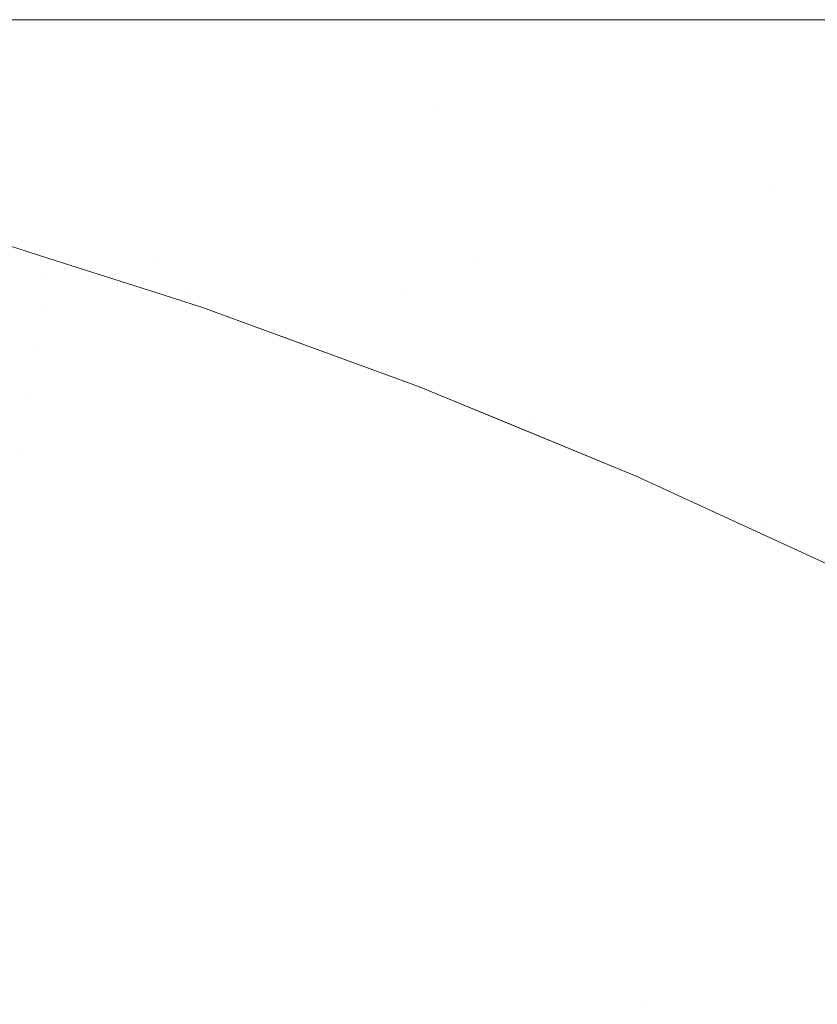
# Model space of a CAD drawing. Header units: centimetres. Extents: x -17.1 to 18.2, y 3.4 to 5.2.
# Tile 166 of 256: x -5.28472 to -5.27786, y 5.19175 to 5.20021. Entities that reach past the tile are written whole.
import ezdxf

# ---------------------------------------------------------------- set-up
doc = ezdxf.new("R2010")
doc.units = ezdxf.units.CM
doc.header["$LTSCALE"] = 2.54
doc.layers.add('Lucido design-1', color=7, linetype='Continuous')

# ---------------------------------------------------------------- blocks, each defined once
blk = doc.blocks.new('Gruppo-4-1')
at = {"color": 7, "linetype": 'Continuous', "lineweight": 9}
for points, invisible_edges in [([(18.1472337, 5.2001438, -1872.3123902), (18.1472337, 5.200212, -1872.315514), (-17.0203085, 5.200212, -1872.315514), (-17.0203085, 5.2001438, -1872.3123902)], 8), ([(-17.0203085, 5.200212, -1872.315514), (6.2922619, 5.200212, -1872.515514), (-5.1653366, 5.200212, -1872.515514)], 9), ([(-5.1653366, 5.200212, -1872.515514), (-5.1660399, 5.200212, -1872.5155169), (-17.0203085, 5.200212, -1872.315514)], 10), ([(-5.1660399, 5.200212, -1872.5155169), (-5.1694895, 5.200212, -1872.5156124), (-17.0203085, 5.200212, -1872.315514)], 10), ([(6.2922619, 5.200212, -1872.515514), (-17.0203085, 5.200212, -1872.315514), (18.1472337, 5.200212, -1872.315514)], 9), ([(-17.0203085, 5.200212, -1872.315514), (-5.1731087, 5.200212, -1872.5158586), (-5.1738721, 5.200212, -1872.5159423)], 9), ([(-5.1694895, 5.200212, -1872.5156124), (-5.1731087, 5.200212, -1872.5158586), (-17.0203085, 5.200212, -1872.315514)], 10), ([(-5.1738721, 5.200212, -1872.5159423), (-5.176745, 5.200212, -1872.5162572), (-17.0203085, 5.200212, -1872.315514)], 10), ([(-5.176745, 5.200212, -1872.5162572), (-5.1804029, 5.200212, -1872.516812), (-17.0203085, 5.200212, -1872.315514)], 10), ([(-5.1804029, 5.200212, -1872.516812), (-5.1840865, 5.200212, -1872.5175279), (-17.0203085, 5.200212, -1872.315514)], 10), ([(-5.1840865, 5.200212, -1872.5175279), (-5.1878, 5.200212, -1872.518411), (-17.0203085, 5.200212, -1872.315514)], 10), ([(-5.1878, 5.200212, -1872.518411), (-5.1915474, 5.200212, -1872.5194688), (-17.0203085, 5.200212, -1872.315514)], 10), ([(-5.1915474, 5.200212, -1872.5194688), (-5.1953329, 5.200212, -1872.5207099), (-17.0203085, 5.200212, -1872.315514)], 10), ([(-5.1953329, 5.200212, -1872.5207099), (-5.1991602, 5.200212, -1872.5221445), (-17.0203085, 5.200212, -1872.315514)], 10), ([(-5.1991602, 5.200212, -1872.5221445), (-5.2030329, 5.200212, -1872.5237842), (-17.0203085, 5.200212, -1872.315514)], 10), ([(-5.2030329, 5.200212, -1872.5237842), (-5.2069543, 5.200212, -1872.5256424), (-17.0203085, 5.200212, -1872.315514)], 10), ([(-5.2069543, 5.200212, -1872.5256424), (-5.2109273, 5.200212, -1872.527734), (-17.0203085, 5.200212, -1872.315514)], 10), ([(-5.2109273, 5.200212, -1872.527734), (-5.214954, 5.200212, -1872.5300759), (-17.0203085, 5.200212, -1872.315514)], 10), ([(-5.214954, 5.200212, -1872.5300759), (-5.2190361, 5.200212, -1872.5326869), (-17.0203085, 5.200212, -1872.315514)], 10), ([(-5.2190361, 5.200212, -1872.5326869), (-5.2231741, 5.200212, -1872.5355876), (-17.0203085, 5.200212, -1872.315514)], 10), ([(-5.2231741, 5.200212, -1872.5355876), (-5.2273676, 5.200212, -1872.5388009), (-17.0203085, 5.200212, -1872.315514)], 10), ([(-5.2273676, 5.200212, -1872.5388009), (-5.2316144, 5.200212, -1872.5423516), (-17.0203085, 5.200212, -1872.315514)], 10), ([(-5.2316144, 5.200212, -1872.5423516), (-5.2359109, 5.200212, -1872.5462666), (-17.0203085, 5.200212, -1872.315514)], 10), ([(-5.2359109, 5.200212, -1872.5462666), (-5.2402512, 5.200212, -1872.5505744), (-17.0203085, 5.200212, -1872.315514)], 10), ([(-17.0203085, 5.200212, -1872.315514), (-5.2534344, 5.200212, -1872.5661633), (-5.2578296, 5.200212, -1872.5723496)], 9), ([(-5.2402512, 5.200212, -1872.5505744), (-5.2446268, 5.200212, -1872.5553055), (-17.0203085, 5.200212, -1872.315514)], 10), ([(-17.0203085, 5.200212, -1872.915514), (-5.2822261, 5.200212, -1872.6214387), (-5.2856299, 5.200212, -1872.6317905)], 9), ([(-5.2578296, 5.200212, -1872.5723496), (-5.2620551, 5.200212, -1872.5788637), (-17.0203085, 5.200212, -1872.315514)], 10), ([(-5.2620551, 5.200212, -1872.5788637), (-5.2651012, 5.200212, -1872.5840263), (-5.2663597, 5.200212, -1872.5861591), (-17.0203085, 5.200212, -1872.315514)], 12), ([(-5.2446268, 5.200212, -1872.5553055), (-5.2448069, 5.200212, -1872.5555178), (-5.2490262, 5.200212, -1872.5604912), (-17.0203085, 5.200212, -1872.315514)], 12), ([(-17.0203085, 5.200212, -1872.915514), (-5.2785484, 5.200212, -1872.6116897), (-5.2822261, 5.200212, -1872.6214387)], 9), ([(-5.2490262, 5.200212, -1872.5604912), (-5.2534344, 5.200212, -1872.5661633), (-17.0203085, 5.200212, -1872.315514)], 10), ([(-17.0203085, 5.200212, -1872.915514), (-17.0203085, 5.200212, -1872.315514), (-5.2746471, 5.200212, -1872.6025599), (-5.2785484, 5.200212, -1872.6116897)], 10), ([(-5.2663597, 5.200212, -1872.5861591), (-5.2705698, 5.200212, -1872.5940523), (-17.0203085, 5.200212, -1872.315514)], 10), ([(-5.2705698, 5.200212, -1872.5940523), (-5.2746471, 5.200212, -1872.6025599), (-17.0203085, 5.200212, -1872.315514)], 10), ([(-5.2812981, 5.2001998, -1872.6221316), (-5.2927159, 5.2001998, -1872.6666679), (-5.2914083, 5.200212, -1872.6541624), (-5.2887077, 5.200212, -1872.6427142)], 11), ([(-5.2887077, 5.200212, -1872.6427142), (-5.2856299, 5.200212, -1872.6317905), (-5.2822261, 5.200212, -1872.6214387), (-5.2812981, 5.2001998, -1872.6221316)], 12), ([(-5.2812981, 5.2001998, -1872.6221316), (-5.2822261, 5.200212, -1872.6214387), (-5.2785484, 5.200212, -1872.6116897)], 9), ([(-5.264354, 5.2001998, -1872.5850345), (-5.2812981, 5.2001998, -1872.6221316), (-5.2785484, 5.200212, -1872.6116897), (-5.2746471, 5.200212, -1872.6025599)], 11), ([(-17.0203085, 5.2001438, -1872.3123902), (-17.0203085, 5.2001168, -1872.3111521), (18.1472337, 5.2001168, -1872.3111521), (18.1472337, 5.2001438, -1872.3123902)], 10), ([(-5.2812981, 5.2001998, -1872.6221316), (-5.2803854, 5.2001632, -1872.6228666), (-5.2917133, 5.2001632, -1872.6670523), (-5.2927159, 5.2001998, -1872.6666679)], 15), ([(-5.2907115, 5.2001022, -1872.6674365), (-5.2917133, 5.2001632, -1872.6670523), (-5.2803854, 5.2001632, -1872.6228666), (-5.2794734, 5.2001022, -1872.6236011)], 15), ([(-5.264354, 5.2001998, -1872.5850345), (-5.2635747, 5.2001632, -1872.5860615), (-5.2803854, 5.2001632, -1872.6228666), (-5.2812981, 5.2001998, -1872.6221316)], 15), ([(-5.2794734, 5.2001022, -1872.6236011), (-5.2803854, 5.2001632, -1872.6228666), (-5.2635747, 5.2001632, -1872.5860615), (-5.2627959, 5.2001022, -1872.5870877)], 15), ([(18.1472337, 5.2001168, -1872.3111521), (-17.0203085, 5.2001168, -1872.3111521), (-17.0203085, 5.1998315, -1872.3067985), (18.1472337, 5.1998315, -1872.3067985)], 5), ([(-5.2794734, 5.2001022, -1872.6236011), (-5.2785624, 5.2000169, -1872.6243347), (-5.2897108, 5.2000169, -1872.6678202), (-5.2907115, 5.2001022, -1872.6674365)], 15), ([(-5.2627959, 5.2001022, -1872.5870877), (-5.262018, 5.2000169, -1872.5881128), (-5.2785624, 5.2000169, -1872.6243347), (-5.2794734, 5.2001022, -1872.6236011)], 15), ([(-5.2887115, 5.1999073, -1872.6682034), (-5.2897108, 5.2000169, -1872.6678202), (-5.2785624, 5.2000169, -1872.6243347), (-5.2776527, 5.1999073, -1872.6250673)], 15), ([(-5.2776527, 5.1999073, -1872.6250673), (-5.2785624, 5.2000169, -1872.6243347), (-5.262018, 5.2000169, -1872.5881128), (-5.2612412, 5.1999073, -1872.5891363)], 15), ([(-5.2776527, 5.1999073, -1872.6250673), (-5.2767447, 5.1997735, -1872.6257985), (-5.2877141, 5.1997735, -1872.6685859), (-5.2887115, 5.1999073, -1872.6682034)], 15), ([(18.1472337, 5.1998315, -1872.3067985), (-17.0203085, 5.1998315, -1872.3067985), (-17.0203085, 5.1993565, -1872.3024614), (18.1472337, 5.1993565, -1872.3024614)], 5), ([(-5.2866333, 5.199604, -1872.6689816), (-5.2877141, 5.1997735, -1872.6685859), (-5.2767447, 5.1997735, -1872.6257985), (-5.2758386, 5.1996156, -1872.6265281)], 15), ([(-5.281111, 5.1994338, -1872.6475719), (-5.2866333, 5.199604, -1872.6689816), (-5.2758386, 5.1996156, -1872.6265281)], 11), ([(-5.281111, 5.1994338, -1872.6475719), (-5.2856616, 5.1994203, -1872.6693486), (-5.2866333, 5.199604, -1872.6689816)], 11), ([(-5.2758386, 5.1996156, -1872.6265281), (-5.2749349, 5.1994338, -1872.6272559), (-5.281111, 5.1994338, -1872.6475719)], 11), ([(-5.2847363, 5.1992281, -1872.6697278), (-5.2856616, 5.1994203, -1872.6693486), (-5.281111, 5.1994338, -1872.6475719), (-5.2801592, 5.1992281, -1872.6481305)], 15), ([(-5.2801592, 5.1992281, -1872.6481305), (-5.281111, 5.1994338, -1872.6475719), (-5.2749349, 5.1994338, -1872.6272559), (-5.2740338, 5.1992281, -1872.6279815)], 15), ([(18.1472337, 5.1993565, -1872.3024614), (-17.0203085, 5.1993565, -1872.3024614), (-17.0203085, 5.1986928, -1872.2981492), (18.1472337, 5.1986928, -1872.2981492)], 5), ([(-5.2847363, 5.1992281, -1872.6697278), (-5.2837498, 5.1989987, -1872.6701061), (-5.2865582, 5.1989987, -1872.692545), (-5.2875681, 5.1992281, -1872.6923537)], 15), ([(-5.2801592, 5.1992281, -1872.6481305), (-5.2792104, 5.1989987, -1872.6486872), (-5.2837498, 5.1989987, -1872.6701061), (-5.2847363, 5.1992281, -1872.6697278)], 15), ([(-5.2740338, 5.1992281, -1872.6279815), (-5.2731357, 5.1989987, -1872.6287047), (-5.2792104, 5.1989987, -1872.6486872), (-5.2801592, 5.1992281, -1872.6481305)], 15), ([(-5.2855519, 5.1987458, -1872.6927357), (-5.2865582, 5.1989987, -1872.692545), (-5.2837498, 5.1989987, -1872.6701061), (-5.2827668, 5.1987458, -1872.670483)], 15), ([(-5.2827668, 5.1987458, -1872.670483), (-5.2837498, 5.1989987, -1872.6701061), (-5.2792104, 5.1989987, -1872.6486872), (-5.2782652, 5.1987458, -1872.649242)], 15), ([(-5.2782652, 5.1987458, -1872.649242), (-5.2792104, 5.1989987, -1872.6486872), (-5.2731357, 5.1989987, -1872.6287047), (-5.2722409, 5.1987458, -1872.6294253)], 15), ([(-5.2855519, 5.1987458, -1872.6927357), (-5.2845497, 5.1984695, -1872.6929256), (-5.2849984, 5.1983278, -1872.715514), (-5.2868355, 5.1988335, -1872.715514)], 11), ([(18.1472337, 5.1986928, -1872.2981492), (-17.0203085, 5.1986928, -1872.2981492), (-17.0203085, 5.1978416, -1872.2938701), (18.1472337, 5.1978416, -1872.2938701)], 5), ([(-5.2827668, 5.1987458, -1872.670483), (-5.2817878, 5.1984695, -1872.6708584), (-5.2845497, 5.1984695, -1872.6929256), (-5.2855519, 5.1987458, -1872.6927357)], 15), ([(-5.2782652, 5.1987458, -1872.649242), (-5.2773237, 5.1984695, -1872.6497945), (-5.2817878, 5.1984695, -1872.6708584), (-5.2827668, 5.1987458, -1872.670483)], 15), ([(-5.2745113, 5.1984695, -1872.6397702), (-5.2782652, 5.1987458, -1872.649242), (-5.2722409, 5.1987458, -1872.6294253)], 11), ([(-5.2745113, 5.1984695, -1872.6397702), (-5.2773237, 5.1984695, -1872.6497945), (-5.2782652, 5.1987458, -1872.649242)], 11), ([(-5.2844815, 5.1981625, -1872.715514), (-5.2849984, 5.1983278, -1872.715514), (-5.2845497, 5.1984695, -1872.6929256), (-5.2835519, 5.1981701, -1872.6931147)], 14), ([(-5.2835519, 5.1981701, -1872.6931147), (-5.2845497, 5.1984695, -1872.6929256), (-5.2817878, 5.1984695, -1872.6708584), (-5.2808131, 5.1981701, -1872.6712322)], 15), ([(-5.2808131, 5.1981701, -1872.6712322), (-5.2817878, 5.1984695, -1872.6708584), (-5.2773237, 5.1984695, -1872.6497945), (-5.2763863, 5.1981701, -1872.6503446)], 15), ([(-5.284505, 5.1979789, -1872.9217579), (-5.2855087, 5.1982778, -1872.9217579), (-5.2854907, 5.1984215, -1872.9186383), (-5.2844855, 5.1981223, -1872.9186383)], 15), ([(-5.2844855, 5.1981223, -1872.9186383), (-5.2854907, 5.1984215, -1872.9186383), (-5.2849984, 5.1983278, -1872.915514), (-5.2844815, 5.1981625, -1872.915514)], 11), ([(-5.2845374, 5.1977405, -1872.9248685), (-5.2855387, 5.1980387, -1872.9248685), (-5.2855087, 5.1982778, -1872.9217579), (-5.284505, 5.1979789, -1872.9217579)], 15), ([(-5.2844815, 5.1981625, -1872.915514), (-5.2849984, 5.1983278, -1872.915514), (-5.2849984, 5.1983278, -1872.715514), (-5.2844815, 5.1981625, -1872.715514)], 10), ([(-5.284505, 5.1979789, -1872.9217579), (-5.2844855, 5.1981223, -1872.9186383), (-5.2834851, 5.1978, -1872.9186383), (-5.2834938, 5.1977405, -1872.920199)], 15), ([(-5.2844855, 5.1981223, -1872.9186383), (-5.2844815, 5.1981625, -1872.915514), (-5.2834799, 5.1978422, -1872.915514), (-5.2834799, 5.1978358, -1872.9170764)], 13), ([(-5.2834799, 5.1978358, -1872.9170764), (-5.2834851, 5.1978, -1872.9186383), (-5.2844855, 5.1981223, -1872.9186383)], 11), ([(-5.2832476, 5.1978477, -1872.7043759), (-5.2844815, 5.1981625, -1872.715514), (-5.2835519, 5.1981701, -1872.6931147)], 11), ([(-5.2844815, 5.1981625, -1872.715514), (-5.2834799, 5.1978422, -1872.715514), (-5.2834799, 5.1978422, -1872.915514), (-5.2844815, 5.1981625, -1872.915514)], 10), ([(-5.2832476, 5.1978477, -1872.7043759), (-5.2834799, 5.1978422, -1872.715514), (-5.2844815, 5.1981625, -1872.715514)], 9), ([(-5.2835519, 5.1981701, -1872.6931147), (-5.2825587, 5.1978477, -1872.6933028), (-5.2832476, 5.1978477, -1872.7043759)], 11), ([(-5.2814195, 5.1978477, -1872.6823585), (-5.2835519, 5.1981701, -1872.6931147), (-5.2808131, 5.1981701, -1872.6712322)], 11), ([(-5.2814195, 5.1978477, -1872.6823585), (-5.2825587, 5.1978477, -1872.6933028), (-5.2835519, 5.1981701, -1872.6931147)], 11), ([(-5.2808131, 5.1981701, -1872.6712322), (-5.279843, 5.1978477, -1872.6716042), (-5.2814195, 5.1978477, -1872.6823585)], 11), ([(-5.277847, 5.1978477, -1872.6610977), (-5.2808131, 5.1981701, -1872.6712322), (-5.2763863, 5.1981701, -1872.6503446)], 11), ([(-5.277847, 5.1978477, -1872.6610977), (-5.279843, 5.1978477, -1872.6716042), (-5.2808131, 5.1981701, -1872.6712322)], 11), ([(-5.2845827, 5.1974078, -1872.9279654), (-5.2855805, 5.1977049, -1872.9279654), (-5.2855387, 5.1980387, -1872.9248685), (-5.2845374, 5.1977405, -1872.9248685)], 15), ([(-5.2845374, 5.1977405, -1872.9248685), (-5.284505, 5.1979789, -1872.9217579), (-5.2835061, 5.1976572, -1872.9217579), (-5.2835217, 5.1975502, -1872.9233146)], 15), ([(-5.2834938, 5.1977405, -1872.920199), (-5.2835061, 5.1976572, -1872.9217579), (-5.284505, 5.1979789, -1872.9217579)], 11), ([(18.1472337, 5.1978416, -1872.2938701), (-17.0203085, 5.1978416, -1872.2938701), (-17.0203085, 5.1968046, -1872.2896321), (18.1472337, 5.1968046, -1872.2896321)], 5), ([(-5.2831516, 5.1977372, -1872.715514), (-5.2834799, 5.1978422, -1872.715514), (-5.2832476, 5.1978477, -1872.7043759), (-5.2822537, 5.1975026, -1872.7044698)], 14), ([(-5.2834799, 5.1978422, -1872.715514), (-5.2831516, 5.1977372, -1872.715514), (-5.2831516, 5.1977372, -1872.915514), (-5.2834799, 5.1978422, -1872.915514)], 10), ([(-5.2834799, 5.1978358, -1872.9170764), (-5.2834799, 5.1978422, -1872.915514), (-5.2831516, 5.1977372, -1872.915514)], 9), ([(-5.2822537, 5.1975026, -1872.7044698), (-5.2832476, 5.1978477, -1872.7043759), (-5.2825587, 5.1978477, -1872.6933028), (-5.2815707, 5.1975026, -1872.6934901)], 15), ([(-5.2815707, 5.1975026, -1872.6934901), (-5.2825587, 5.1978477, -1872.6933028), (-5.2814195, 5.1978477, -1872.6823585), (-5.280441, 5.1975026, -1872.682638)], 15), ([(-5.280441, 5.1975026, -1872.682638), (-5.2814195, 5.1978477, -1872.6823585), (-5.279843, 5.1978477, -1872.6716042), (-5.2788778, 5.1975026, -1872.6719743)], 15), ([(-5.2788778, 5.1975026, -1872.6719743), (-5.279843, 5.1978477, -1872.6716042), (-5.277847, 5.1978477, -1872.6610977), (-5.2768986, 5.1975026, -1872.6615564)], 15), ([(-5.2824991, 5.1973958, -1872.920199), (-5.2834938, 5.1977405, -1872.920199), (-5.2834851, 5.1978, -1872.9186383), (-5.2824898, 5.1974551, -1872.9186383)], 15), ([(-5.2824898, 5.1974551, -1872.9186383), (-5.2834851, 5.1978, -1872.9186383), (-5.2834799, 5.1978358, -1872.9170764), (-5.2824842, 5.1974908, -1872.9170764)], 15), ([(-5.2831516, 5.1977372, -1872.915514), (-5.2824855, 5.1974939, -1872.915514), (-5.2824842, 5.1974908, -1872.9170764), (-5.2834799, 5.1978358, -1872.9170764)], 14), ([(-5.2846406, 5.1969816, -1872.9310442), (-5.2856341, 5.1972774, -1872.9310442), (-5.2855805, 5.1977049, -1872.9279654), (-5.2845827, 5.1974078, -1872.9279654)], 15), ([(-5.2845827, 5.1974078, -1872.9279654), (-5.2845374, 5.1977405, -1872.9248685), (-5.2835409, 5.1974196, -1872.9248685), (-5.2835635, 5.1972654, -1872.9264189)], 15), ([(-5.2835217, 5.1975502, -1872.9233146), (-5.2835409, 5.1974196, -1872.9248685), (-5.2845374, 5.1977405, -1872.9248685)], 11), ([(-5.2825122, 5.1973128, -1872.9217579), (-5.2835061, 5.1976572, -1872.9217579), (-5.2834938, 5.1977405, -1872.920199), (-5.2824991, 5.1973958, -1872.920199)], 15), ([(-5.2831516, 5.1977372, -1872.715514), (-5.2812933, 5.1970584, -1872.715514), (-5.2812933, 5.1970584, -1872.915514), (-5.2824855, 5.1974939, -1872.915514)], 10), ([(-5.2824855, 5.1974939, -1872.915514), (-5.2831516, 5.1977372, -1872.915514), (-5.2831516, 5.1977372, -1872.715514)], 10), ([(-5.2822537, 5.1975026, -1872.7044698), (-5.2812653, 5.1971351, -1872.7045632), (-5.2812933, 5.1970584, -1872.715514), (-5.2831516, 5.1977372, -1872.715514)], 11), ([(-5.282529, 5.1972062, -1872.9233146), (-5.2835217, 5.1975502, -1872.9233146), (-5.2835061, 5.1976572, -1872.9217579), (-5.2825122, 5.1973128, -1872.9217579)], 15), ([(-5.2825495, 5.197076, -1872.9248685), (-5.2835409, 5.1974196, -1872.9248685), (-5.2835217, 5.1975502, -1872.9233146), (-5.282529, 5.1972062, -1872.9233146)], 15), ([(-5.2815707, 5.1975026, -1872.6934901), (-5.280588, 5.1971351, -1872.6936763), (-5.2812653, 5.1971351, -1872.7045632), (-5.2822537, 5.1975026, -1872.7044698)], 15), ([(-5.280441, 5.1975026, -1872.682638), (-5.2794679, 5.1971351, -1872.6829159), (-5.280588, 5.1971351, -1872.6936763), (-5.2815707, 5.1975026, -1872.6934901)], 15), ([(-5.2788778, 5.1975026, -1872.6719743), (-5.2779179, 5.1971351, -1872.6723424), (-5.2794679, 5.1971351, -1872.6829159), (-5.280441, 5.1975026, -1872.682638)], 15), ([(-5.2768986, 5.1975026, -1872.6615564), (-5.2759555, 5.1971351, -1872.6620125), (-5.2779179, 5.1971351, -1872.6723424), (-5.2788778, 5.1975026, -1872.6719743)], 15), ([(-5.2825736, 5.1969224, -1872.9264189), (-5.2835635, 5.1972654, -1872.9264189), (-5.2835409, 5.1974196, -1872.9248685), (-5.2825495, 5.197076, -1872.9248685)], 15), ([(-5.2824898, 5.1974551, -1872.9186383), (-5.2814999, 5.1970878, -1872.9186383), (-5.2815098, 5.1970287, -1872.920199), (-5.2824991, 5.1973958, -1872.920199)], 15), ([(-5.2824842, 5.1974908, -1872.9170764), (-5.2814939, 5.1971233, -1872.9170764), (-5.2814999, 5.1970878, -1872.9186383), (-5.2824898, 5.1974551, -1872.9186383)], 15), ([(-5.2824855, 5.1974939, -1872.915514), (-5.2812933, 5.1970584, -1872.915514), (-5.2814939, 5.1971233, -1872.9170764), (-5.2824842, 5.1974908, -1872.9170764)], 14), ([(-5.2846406, 5.1969816, -1872.9310442), (-5.2845827, 5.1974078, -1872.9279654), (-5.2835895, 5.1970879, -1872.9279654), (-5.283619, 5.1968871, -1872.9295074)], 15), ([(-5.2835635, 5.1972654, -1872.9264189), (-5.2835895, 5.1970879, -1872.9279654), (-5.2845827, 5.1974078, -1872.9279654)], 11), ([(-5.2824991, 5.1973958, -1872.920199), (-5.2815098, 5.1970287, -1872.920199), (-5.2815237, 5.196946, -1872.9217579), (-5.2825122, 5.1973128, -1872.9217579)], 15), ([(-5.284711, 5.1964632, -1872.9341007), (-5.2856992, 5.1967574, -1872.9341007), (-5.2856341, 5.1972774, -1872.9310442), (-5.2846406, 5.1969816, -1872.9310442)], 15), ([(-5.2826015, 5.1967455, -1872.9279654), (-5.2835895, 5.1970879, -1872.9279654), (-5.2835635, 5.1972654, -1872.9264189), (-5.2825736, 5.1969224, -1872.9264189)], 15), ([(-5.2825122, 5.1973128, -1872.9217579), (-5.2815237, 5.196946, -1872.9217579), (-5.2815416, 5.1968397, -1872.9233146), (-5.282529, 5.1972062, -1872.9233146)], 15), ([(-5.282529, 5.1972062, -1872.9233146), (-5.2815416, 5.1968397, -1872.9233146), (-5.2815634, 5.1967101, -1872.9248685), (-5.2825495, 5.197076, -1872.9248685)], 15), ([(-5.282633, 5.1965454, -1872.9295074), (-5.283619, 5.1968871, -1872.9295074), (-5.2835895, 5.1970879, -1872.9279654), (-5.2826015, 5.1967455, -1872.9279654)], 15), ([(-5.2805263, 5.1966393, -1872.920199), (-5.2815098, 5.1970287, -1872.920199), (-5.2814999, 5.1970878, -1872.9186383), (-5.2805157, 5.1966982, -1872.9186383)], 15), ([(-5.2805157, 5.1966982, -1872.9186383), (-5.2814999, 5.1970878, -1872.9186383), (-5.2814939, 5.1971233, -1872.9170764), (-5.2805094, 5.1967335, -1872.9170764)], 15), ([(-5.2805094, 5.1967335, -1872.9170764), (-5.2814939, 5.1971233, -1872.9170764), (-5.2812933, 5.1970584, -1872.915514), (-5.2805111, 5.1967361, -1872.915514)], 11), ([(-5.2812933, 5.1970584, -1872.715514), (-5.2812653, 5.1971351, -1872.7045632), (-5.2802826, 5.1967453, -1872.704656)], 11), ([(-5.2802826, 5.1967453, -1872.704656), (-5.2812653, 5.1971351, -1872.7045632), (-5.280588, 5.1971351, -1872.6936763), (-5.279611, 5.1967453, -1872.6938614)], 15), ([(-5.279611, 5.1967453, -1872.6938614), (-5.280588, 5.1971351, -1872.6936763), (-5.2794679, 5.1971351, -1872.6829159), (-5.2785005, 5.1967453, -1872.6831923)], 15), ([(-5.2785005, 5.1967453, -1872.6831923), (-5.2794679, 5.1971351, -1872.6829159), (-5.2779179, 5.1971351, -1872.6723424), (-5.2769636, 5.1967453, -1872.6727084)], 15), ([(-5.2769636, 5.1967453, -1872.6727084), (-5.2779179, 5.1971351, -1872.6723424), (-5.2759555, 5.1971351, -1872.6620125), (-5.2750178, 5.1967453, -1872.6624661)], 15), ([(-5.2825495, 5.197076, -1872.9248685), (-5.2815634, 5.1967101, -1872.9248685), (-5.2815892, 5.1965571, -1872.9264189), (-5.2825736, 5.1969224, -1872.9264189)], 15), ([(-5.280541, 5.196557, -1872.9217579), (-5.2815237, 5.196946, -1872.9217579), (-5.2815098, 5.1970287, -1872.920199), (-5.2805263, 5.1966393, -1872.920199)], 15), ([(-5.2812933, 5.1970584, -1872.715514), (-5.2794221, 5.1962873, -1872.715514), (-5.2794221, 5.1962873, -1872.915514), (-5.2805111, 5.1967361, -1872.915514)], 10), ([(-5.2805111, 5.1967361, -1872.915514), (-5.2812933, 5.1970584, -1872.915514), (-5.2812933, 5.1970584, -1872.715514)], 10), ([(-5.2802826, 5.1967453, -1872.704656), (-5.2793059, 5.1963336, -1872.7047483), (-5.2794221, 5.1962873, -1872.715514), (-5.2812933, 5.1970584, -1872.715514)], 11), ([(-5.284711, 5.1964632, -1872.9341007), (-5.2846406, 5.1969816, -1872.9310442), (-5.2836518, 5.1966631, -1872.9310442), (-5.283688, 5.1964162, -1872.9325755)], 15), ([(-5.283619, 5.1968871, -1872.9295074), (-5.2836518, 5.1966631, -1872.9310442), (-5.2846406, 5.1969816, -1872.9310442)], 11), ([(-5.2825736, 5.1969224, -1872.9264189), (-5.2815892, 5.1965571, -1872.9264189), (-5.2816188, 5.1963808, -1872.9279654), (-5.2826015, 5.1967455, -1872.9279654)], 15), ([(-5.28056, 5.1964512, -1872.9233146), (-5.2815416, 5.1968397, -1872.9233146), (-5.2815237, 5.196946, -1872.9217579), (-5.280541, 5.196557, -1872.9217579)], 15), ([(-5.2826681, 5.1963222, -1872.9310442), (-5.2836518, 5.1966631, -1872.9310442), (-5.283619, 5.1968871, -1872.9295074), (-5.282633, 5.1965454, -1872.9295074)], 15), ([(-5.2805831, 5.196322, -1872.9248685), (-5.2815634, 5.1967101, -1872.9248685), (-5.2815416, 5.1968397, -1872.9233146), (-5.28056, 5.1964512, -1872.9233146)], 15), ([(18.1472337, 5.1968046, -1872.2896321), (-17.0203085, 5.1968046, -1872.2896321), (-17.0203085, 5.1955837, -1872.2854435), (18.1472337, 5.1955837, -1872.2854435)], 5), ([(-5.2847938, 5.1958541, -1872.9371304), (-5.2857757, 5.1961464, -1872.9371304), (-5.2856992, 5.1967574, -1872.9341007), (-5.284711, 5.1964632, -1872.9341007)], 15), ([(-5.2826015, 5.1967455, -1872.9279654), (-5.2816188, 5.1963808, -1872.9279654), (-5.2816523, 5.1961815, -1872.9295074), (-5.282633, 5.1965454, -1872.9295074)], 15), ([(-5.279611, 5.1967453, -1872.6938614), (-5.2786401, 5.1963336, -1872.6940453), (-5.2793059, 5.1963336, -1872.7047483), (-5.2802826, 5.1967453, -1872.704656)], 15), ([(-5.2785005, 5.1967453, -1872.6831923), (-5.277539, 5.1963336, -1872.6834669), (-5.2786401, 5.1963336, -1872.6940453), (-5.279611, 5.1967453, -1872.6938614)], 15), ([(-5.2769636, 5.1967453, -1872.6727084), (-5.2760152, 5.1963336, -1872.6730721), (-5.277539, 5.1963336, -1872.6834669), (-5.2785005, 5.1967453, -1872.6831923)], 15), ([(-5.2827068, 5.1960761, -1872.9325755), (-5.283688, 5.1964162, -1872.9325755), (-5.2836518, 5.1966631, -1872.9310442), (-5.2826681, 5.1963222, -1872.9310442)], 15), ([(-5.2806104, 5.1961696, -1872.9264189), (-5.2815892, 5.1965571, -1872.9264189), (-5.2815634, 5.1967101, -1872.9248685), (-5.2805831, 5.196322, -1872.9248685)], 15), ([(-5.2805157, 5.1966982, -1872.9186383), (-5.2795377, 5.1962867, -1872.9186383), (-5.2795488, 5.1962281, -1872.920199), (-5.2805263, 5.1966393, -1872.920199)], 15), ([(-5.2805094, 5.1967335, -1872.9170764), (-5.279531, 5.1963219, -1872.9170764), (-5.2795377, 5.1962867, -1872.9186383), (-5.2805157, 5.1966982, -1872.9186383)], 15), ([(-5.2805111, 5.1967361, -1872.915514), (-5.2794221, 5.1962873, -1872.915514), (-5.279531, 5.1963219, -1872.9170764), (-5.2805094, 5.1967335, -1872.9170764)], 14), ([(-5.2805263, 5.1966393, -1872.920199), (-5.2795488, 5.1962281, -1872.920199), (-5.2795644, 5.1961461, -1872.9217579), (-5.280541, 5.196557, -1872.9217579)], 15), ([(-5.282633, 5.1965454, -1872.9295074), (-5.2816523, 5.1961815, -1872.9295074), (-5.2816897, 5.1959591, -1872.9310442), (-5.2826681, 5.1963222, -1872.9310442)], 15), ([(-5.2806418, 5.1959941, -1872.9279654), (-5.2816188, 5.1963808, -1872.9279654), (-5.2815892, 5.1965571, -1872.9264189), (-5.2806104, 5.1961696, -1872.9264189)], 15), ([(-5.280541, 5.196557, -1872.9217579), (-5.2795644, 5.1961461, -1872.9217579), (-5.2795844, 5.1960407, -1872.9233146), (-5.28056, 5.1964512, -1872.9233146)], 15), ([(-5.2847938, 5.1958541, -1872.9371304), (-5.284711, 5.1964632, -1872.9341007), (-5.2837276, 5.1961464, -1872.9341007), (-5.2837704, 5.1958541, -1872.9356192)], 15), ([(-5.283688, 5.1964162, -1872.9325755), (-5.2837276, 5.1961464, -1872.9341007), (-5.284711, 5.1964632, -1872.9341007)], 11), ([(-5.2827491, 5.1958073, -1872.9341007), (-5.2837276, 5.1961464, -1872.9341007), (-5.283688, 5.1964162, -1872.9325755), (-5.2827068, 5.1960761, -1872.9325755)], 15), ([(-5.28056, 5.1964512, -1872.9233146), (-5.2795844, 5.1960407, -1872.9233146), (-5.2796089, 5.1959121, -1872.9248685), (-5.2805831, 5.196322, -1872.9248685)], 15), ([(-5.2826681, 5.1963222, -1872.9310442), (-5.2816897, 5.1959591, -1872.9310442), (-5.281731, 5.195714, -1872.9325755), (-5.2827068, 5.1960761, -1872.9325755)], 15), ([(-5.2806774, 5.1957955, -1872.9295074), (-5.2816523, 5.1961815, -1872.9295074), (-5.2816188, 5.1963808, -1872.9279654), (-5.2806418, 5.1959941, -1872.9279654)], 15), ([(-5.2805831, 5.196322, -1872.9248685), (-5.2796089, 5.1959121, -1872.9248685), (-5.2796377, 5.1957604, -1872.9264189), (-5.2806104, 5.1961696, -1872.9264189)], 15), ([(-5.278566, 5.1958536, -1872.9186383), (-5.2795377, 5.1962867, -1872.9186383), (-5.279531, 5.1963219, -1872.9170764), (-5.278559, 5.1958886, -1872.9170764)], 15), ([(-5.278559, 5.1958886, -1872.9170764), (-5.279531, 5.1963219, -1872.9170764), (-5.2794221, 5.1962873, -1872.915514), (-5.278561, 5.1958908, -1872.915514)], 11), ([(-5.2794221, 5.1962873, -1872.715514), (-5.2793059, 5.1963336, -1872.7047483), (-5.2783357, 5.1959003, -1872.7048399)], 11), ([(-5.2783357, 5.1959003, -1872.7048399), (-5.2793059, 5.1963336, -1872.7047483), (-5.2786401, 5.1963336, -1872.6940453), (-5.2776755, 5.1959003, -1872.6942281)], 15), ([(-5.2776755, 5.1959003, -1872.6942281), (-5.2786401, 5.1963336, -1872.6940453), (-5.277539, 5.1963336, -1872.6834669), (-5.2765837, 5.1959003, -1872.6837397)], 15), ([(-5.2785777, 5.1957952, -1872.920199), (-5.2795488, 5.1962281, -1872.920199), (-5.2795377, 5.1962867, -1872.9186383), (-5.278566, 5.1958536, -1872.9186383)], 15), ([(-5.2794221, 5.1962873, -1872.715514), (-5.2775366, 5.1954192, -1872.715514), (-5.2775366, 5.1954192, -1872.915514), (-5.278561, 5.1958908, -1872.915514)], 10), ([(-5.278561, 5.1958908, -1872.915514), (-5.2794221, 5.1962873, -1872.915514), (-5.2794221, 5.1962873, -1872.715514)], 10), ([(-5.2783357, 5.1959003, -1872.7048399), (-5.2773721, 5.1954456, -1872.7049309), (-5.2775366, 5.1954192, -1872.715514), (-5.2794221, 5.1962873, -1872.715514)], 11), ([(-5.280717, 5.1955741, -1872.9310442), (-5.2816897, 5.1959591, -1872.9310442), (-5.2816523, 5.1961815, -1872.9295074), (-5.2806774, 5.1957955, -1872.9295074)], 15), ([(-5.2806104, 5.1961696, -1872.9264189), (-5.2796377, 5.1957604, -1872.9264189), (-5.2796709, 5.1955856, -1872.9279654), (-5.2806418, 5.1959941, -1872.9279654)], 15), ([(-5.2785941, 5.1957136, -1872.9217579), (-5.2795644, 5.1961461, -1872.9217579), (-5.2795488, 5.1962281, -1872.920199), (-5.2785777, 5.1957952, -1872.920199)], 15), ([(-5.282795, 5.195516, -1872.9356192), (-5.2837704, 5.1958541, -1872.9356192), (-5.2837276, 5.1961464, -1872.9341007), (-5.2827491, 5.1958073, -1872.9341007)], 15), ([(-5.2827068, 5.1960761, -1872.9325755), (-5.281731, 5.195714, -1872.9325755), (-5.281776, 5.1954462, -1872.9341007), (-5.2827491, 5.1958073, -1872.9341007)], 15), ([(-5.2786152, 5.1956087, -1872.9233146), (-5.2795844, 5.1960407, -1872.9233146), (-5.2795644, 5.1961461, -1872.9217579), (-5.2785941, 5.1957136, -1872.9217579)], 15), ([(-5.2806418, 5.1959941, -1872.9279654), (-5.2796709, 5.1955856, -1872.9279654), (-5.2797085, 5.1953879, -1872.9295074), (-5.2806774, 5.1957955, -1872.9295074)], 15), ([(-5.278641, 5.1954807, -1872.9248685), (-5.2796089, 5.1959121, -1872.9248685), (-5.2795844, 5.1960407, -1872.9233146), (-5.2786152, 5.1956087, -1872.9233146)], 15), ([(-5.2807608, 5.1953299, -1872.9325755), (-5.281731, 5.195714, -1872.9325755), (-5.2816897, 5.1959591, -1872.9310442), (-5.280717, 5.1955741, -1872.9310442)], 15), ([(-5.2786713, 5.1953296, -1872.9264189), (-5.2796377, 5.1957604, -1872.9264189), (-5.2796089, 5.1959121, -1872.9248685), (-5.278641, 5.1954807, -1872.9248685)], 15), ([(-5.2776755, 5.1959003, -1872.6942281), (-5.2767176, 5.1954456, -1872.6944096), (-5.2773721, 5.1954456, -1872.7049309), (-5.2783357, 5.1959003, -1872.7048399)], 15), ([(-5.2847938, 5.1958541, -1872.9371304), (-5.2838166, 5.1955393, -1872.9371304), (-5.283866, 5.1952024, -1872.938634), (-5.2848398, 5.195516, -1872.938634)], 15), ([(-5.2837704, 5.1958541, -1872.9356192), (-5.2838166, 5.1955393, -1872.9371304), (-5.2847938, 5.1958541, -1872.9371304)], 11), ([(-5.2828443, 5.1952024, -1872.9371304), (-5.2838166, 5.1955393, -1872.9371304), (-5.2837704, 5.1958541, -1872.9356192), (-5.282795, 5.195516, -1872.9356192)], 15), ([(-5.278566, 5.1958536, -1872.9186383), (-5.277601, 5.1953991, -1872.9186383), (-5.2776133, 5.195341, -1872.920199), (-5.2785777, 5.1957952, -1872.920199)], 15), ([(-5.278559, 5.1958886, -1872.9170764), (-5.2775936, 5.1954339, -1872.9170764), (-5.277601, 5.1953991, -1872.9186383), (-5.278566, 5.1958536, -1872.9186383)], 15), ([(-5.278561, 5.1958908, -1872.915514), (-5.2775366, 5.1954192, -1872.915514), (-5.2775936, 5.1954339, -1872.9170764), (-5.278559, 5.1958886, -1872.9170764)], 14), ([(-5.2827491, 5.1958073, -1872.9341007), (-5.281776, 5.1954462, -1872.9341007), (-5.2818248, 5.195156, -1872.9356192), (-5.282795, 5.195516, -1872.9356192)], 15), ([(-5.2806774, 5.1957955, -1872.9295074), (-5.2797085, 5.1953879, -1872.9295074), (-5.2797504, 5.1951674, -1872.9310442), (-5.280717, 5.1955741, -1872.9310442)], 15), ([(-5.2787063, 5.1951556, -1872.9279654), (-5.2796709, 5.1955856, -1872.9279654), (-5.2796377, 5.1957604, -1872.9264189), (-5.2786713, 5.1953296, -1872.9264189)], 15), ([(-5.2785777, 5.1957952, -1872.920199), (-5.2776133, 5.195341, -1872.920199), (-5.2776306, 5.1952597, -1872.9217579), (-5.2785941, 5.1957136, -1872.9217579)], 15), ([(-5.2808085, 5.1950632, -1872.9341007), (-5.281776, 5.1954462, -1872.9341007), (-5.281731, 5.195714, -1872.9325755), (-5.2807608, 5.1953299, -1872.9325755)], 15), ([(-5.2785941, 5.1957136, -1872.9217579), (-5.2776306, 5.1952597, -1872.9217579), (-5.2776527, 5.1951554, -1872.9233146), (-5.2786152, 5.1956087, -1872.9233146)], 15), ([(18.1472337, 5.1955837, -1872.2854435), (-17.0203085, 5.1955837, -1872.2854435), (-17.0203085, 5.1941813, -1872.281312), (18.1472337, 5.1941813, -1872.281312)], 5), ([(-5.280717, 5.1955741, -1872.9310442), (-5.2797504, 5.1951674, -1872.9310442), (-5.2797966, 5.1949243, -1872.9325755), (-5.2807608, 5.1953299, -1872.9325755)], 15), ([(-5.2787459, 5.1949588, -1872.9295074), (-5.2797085, 5.1953879, -1872.9295074), (-5.2796709, 5.1955856, -1872.9279654), (-5.2787063, 5.1951556, -1872.9279654)], 15), ([(-5.2786152, 5.1956087, -1872.9233146), (-5.2776527, 5.1951554, -1872.9233146), (-5.2776797, 5.195028, -1872.9248685), (-5.278641, 5.1954807, -1872.9248685)], 15), ([(-5.2848398, 5.195516, -1872.938634), (-5.283866, 5.1952024, -1872.938634), (-5.2839186, 5.1948435, -1872.9401294), (-5.2848887, 5.195156, -1872.9401294)], 15), ([(-5.2828972, 5.1948667, -1872.938634), (-5.283866, 5.1952024, -1872.938634), (-5.2838166, 5.1955393, -1872.9371304), (-5.2828443, 5.1952024, -1872.9371304)], 15), ([(-5.282795, 5.195516, -1872.9356192), (-5.2818248, 5.195156, -1872.9356192), (-5.2818774, 5.1948435, -1872.9371304), (-5.2828443, 5.1952024, -1872.9371304)], 15), ([(-5.278641, 5.1954807, -1872.9248685), (-5.2776797, 5.195028, -1872.9248685), (-5.2777116, 5.1948776, -1872.9264189), (-5.2786713, 5.1953296, -1872.9264189)], 15), ([(-5.2808603, 5.1947742, -1872.9356192), (-5.2818248, 5.195156, -1872.9356192), (-5.281776, 5.1954462, -1872.9341007), (-5.2808085, 5.1950632, -1872.9341007)], 15), ([(-5.27879, 5.1947393, -1872.9310442), (-5.2797504, 5.1951674, -1872.9310442), (-5.2797085, 5.1953879, -1872.9295074), (-5.2787459, 5.1949588, -1872.9295074)], 15), ([(-5.2807608, 5.1953299, -1872.9325755), (-5.2797966, 5.1949243, -1872.9325755), (-5.279847, 5.1946587, -1872.9341007), (-5.2808085, 5.1950632, -1872.9341007)], 15), ([(-5.2786713, 5.1953296, -1872.9264189), (-5.2777116, 5.1948776, -1872.9264189), (-5.2777484, 5.1947044, -1872.9279654), (-5.2787063, 5.1951556, -1872.9279654)], 15), ([(-5.2848887, 5.195156, -1872.9401294), (-5.2839186, 5.1948435, -1872.9401294), (-5.2839744, 5.194463, -1872.9416161), (-5.2849406, 5.1947742, -1872.9416161)], 15), ([(-5.2829535, 5.1945091, -1872.9401294), (-5.2839186, 5.1948435, -1872.9401294), (-5.283866, 5.1952024, -1872.938634), (-5.2828972, 5.1948667, -1872.938634)], 15), ([(-5.2828443, 5.1952024, -1872.9371304), (-5.2818774, 5.1948435, -1872.9371304), (-5.2819336, 5.1945091, -1872.938634), (-5.2828972, 5.1948667, -1872.938634)], 15), ([(-5.280916, 5.194463, -1872.9371304), (-5.2818774, 5.1948435, -1872.9371304), (-5.2818248, 5.195156, -1872.9356192), (-5.2808603, 5.1947742, -1872.9356192)], 15), ([(-5.2788387, 5.1944973, -1872.9325755), (-5.2797966, 5.1949243, -1872.9325755), (-5.2797504, 5.1951674, -1872.9310442), (-5.27879, 5.1947393, -1872.9310442)], 15), ([(-5.2787063, 5.1951556, -1872.9279654), (-5.2777484, 5.1947044, -1872.9279654), (-5.2777899, 5.1945086, -1872.9295074), (-5.2787459, 5.1949588, -1872.9295074)], 15), ([(-5.2808085, 5.1950632, -1872.9341007), (-5.279847, 5.1946587, -1872.9341007), (-5.2799017, 5.1943709, -1872.9356192), (-5.2808603, 5.1947742, -1872.9356192)], 15), ([(-5.2788918, 5.1942329, -1872.9341007), (-5.279847, 5.1946587, -1872.9341007), (-5.2797966, 5.1949243, -1872.9325755), (-5.2788387, 5.1944973, -1872.9325755)], 15), ([(-5.2787459, 5.1949588, -1872.9295074), (-5.2777899, 5.1945086, -1872.9295074), (-5.2778363, 5.1942901, -1872.9310442), (-5.27879, 5.1947393, -1872.9310442)], 15), ([(-5.2830131, 5.1941299, -1872.9416161), (-5.2839744, 5.194463, -1872.9416161), (-5.2839186, 5.1948435, -1872.9401294), (-5.2829535, 5.1945091, -1872.9401294)], 15), ([(-5.2828972, 5.1948667, -1872.938634), (-5.2819336, 5.1945091, -1872.938634), (-5.2819935, 5.1941528, -1872.9401294), (-5.2829535, 5.1945091, -1872.9401294)], 15), ([(-5.2809757, 5.1941299, -1872.938634), (-5.2819336, 5.1945091, -1872.938634), (-5.2818774, 5.1948435, -1872.9371304), (-5.280916, 5.194463, -1872.9371304)], 15), ([(-5.2849406, 5.1947742, -1872.9416161), (-5.2839744, 5.194463, -1872.9416161), (-5.2840334, 5.194061, -1872.9430936), (-5.2849955, 5.1943709, -1872.9430936)], 15), ([(-5.2808603, 5.1947742, -1872.9356192), (-5.2799017, 5.1943709, -1872.9356192), (-5.2799606, 5.194061, -1872.9371304), (-5.280916, 5.194463, -1872.9371304)], 15), ([(-5.27879, 5.1947393, -1872.9310442), (-5.2778363, 5.1942901, -1872.9310442), (-5.2778874, 5.1940492, -1872.9325755), (-5.2788387, 5.1944973, -1872.9325755)], 15), ([(-5.2789494, 5.1939464, -1872.9356192), (-5.2799017, 5.1943709, -1872.9356192), (-5.279847, 5.1946587, -1872.9341007), (-5.2788918, 5.1942329, -1872.9341007)], 15), ([(-5.2830762, 5.1937293, -1872.9430936), (-5.2840334, 5.194061, -1872.9430936), (-5.2839744, 5.194463, -1872.9416161), (-5.2830131, 5.1941299, -1872.9416161)], 15), ([(-5.2829535, 5.1945091, -1872.9401294), (-5.2819935, 5.1941528, -1872.9401294), (-5.2820571, 5.1937751, -1872.9416161), (-5.2830131, 5.1941299, -1872.9416161)], 15), ([(-5.2810392, 5.1937751, -1872.9401294), (-5.2819935, 5.1941528, -1872.9401294), (-5.2819336, 5.1945091, -1872.938634), (-5.2809757, 5.1941299, -1872.938634)], 15), ([(-5.280916, 5.194463, -1872.9371304), (-5.2799606, 5.194061, -1872.9371304), (-5.2800236, 5.1937293, -1872.938634), (-5.2809757, 5.1941299, -1872.938634)], 15), ([(-5.2788387, 5.1944973, -1872.9325755), (-5.2778874, 5.1940492, -1872.9325755), (-5.2779432, 5.1937861, -1872.9341007), (-5.2788918, 5.1942329, -1872.9341007)], 15), ([(-5.2849955, 5.1943709, -1872.9430936), (-5.2840334, 5.194061, -1872.9430936), (-5.2840954, 5.1936379, -1872.9445615), (-5.2850532, 5.1939464, -1872.9445615)], 15), ([(-5.2790114, 5.1936379, -1872.9371304), (-5.2799606, 5.194061, -1872.9371304), (-5.2799017, 5.1943709, -1872.9356192), (-5.2789494, 5.1939464, -1872.9356192)], 15), ([(-5.2778874, 5.1940492, -1872.9325755), (-5.2778363, 5.1942901, -1872.9310442), (-5.2759498, 5.1933297, -1872.9310442), (-5.2760057, 5.1930912, -1872.9325755)], 15), ([(-5.2788918, 5.1942329, -1872.9341007), (-5.2779432, 5.1937861, -1872.9341007), (-5.2780037, 5.193501, -1872.9356192), (-5.2789494, 5.1939464, -1872.9356192)], 15), ([(18.1472337, 5.1941813, -1872.281312), (-17.0203085, 5.1941813, -1872.281312), (-17.0203085, 5.1926, -1872.2772457), (18.1472337, 5.1926, -1872.2772457)], 5), ([(-5.2830131, 5.1941299, -1872.9416161), (-5.2820571, 5.1937751, -1872.9416161), (-5.2821242, 5.193376, -1872.9430936), (-5.2830762, 5.1937293, -1872.9430936)], 15), ([(-5.2811066, 5.1933988, -1872.9416161), (-5.2820571, 5.1937751, -1872.9416161), (-5.2819935, 5.1941528, -1872.9401294), (-5.2810392, 5.1937751, -1872.9401294)], 15), ([(-5.2809757, 5.1941299, -1872.938634), (-5.2800236, 5.1937293, -1872.938634), (-5.2800908, 5.193376, -1872.9401294), (-5.2810392, 5.1937751, -1872.9401294)], 15), ([(-5.2831425, 5.1933077, -1872.9445615), (-5.2840954, 5.1936379, -1872.9445615), (-5.2840334, 5.194061, -1872.9430936), (-5.2830762, 5.1937293, -1872.9430936)], 15), ([(-5.2790778, 5.1933077, -1872.938634), (-5.2800236, 5.1937293, -1872.938634), (-5.2799606, 5.194061, -1872.9371304), (-5.2790114, 5.1936379, -1872.9371304)], 15), ([(-5.2760057, 5.1930912, -1872.9325755), (-5.2760668, 5.1928308, -1872.9341007), (-5.2779432, 5.1937861, -1872.9341007), (-5.2778874, 5.1940492, -1872.9325755)], 15), ([(-5.2850532, 5.1939464, -1872.9445615), (-5.2840954, 5.1936379, -1872.9445615), (-5.2841605, 5.193194, -1872.9460193), (-5.2851137, 5.193501, -1872.9460193)], 15), ([(-5.2789494, 5.1939464, -1872.9356192), (-5.2780037, 5.193501, -1872.9356192), (-5.2780688, 5.193194, -1872.9371304), (-5.2790114, 5.1936379, -1872.9371304)], 15), ([(-5.2780037, 5.193501, -1872.9356192), (-5.2779432, 5.1937861, -1872.9341007), (-5.2760668, 5.1928308, -1872.9341007), (-5.276133, 5.1925486, -1872.9356192)], 15), ([(-5.2830762, 5.1937293, -1872.9430936), (-5.2821242, 5.193376, -1872.9430936), (-5.2821948, 5.192956, -1872.9445615), (-5.2831425, 5.1933077, -1872.9445615)], 15), ([(-5.2811778, 5.1930014, -1872.9430936), (-5.2821242, 5.193376, -1872.9430936), (-5.2820571, 5.1937751, -1872.9416161), (-5.2811066, 5.1933988, -1872.9416161)], 15), ([(-5.2810392, 5.1937751, -1872.9401294), (-5.2800908, 5.193376, -1872.9401294), (-5.280162, 5.1930014, -1872.9416161), (-5.2811066, 5.1933988, -1872.9416161)], 15), ([(-5.2791485, 5.192956, -1872.9401294), (-5.2800908, 5.193376, -1872.9401294), (-5.2800236, 5.1937293, -1872.938634), (-5.2790778, 5.1933077, -1872.938634)], 15), ([(-5.2832122, 5.1928653, -1872.9460193), (-5.2841605, 5.193194, -1872.9460193), (-5.2840954, 5.1936379, -1872.9445615), (-5.2831425, 5.1933077, -1872.9445615)], 15), ([(-5.2790114, 5.1936379, -1872.9371304), (-5.2780688, 5.193194, -1872.9371304), (-5.2781385, 5.1928653, -1872.938634), (-5.2790778, 5.1933077, -1872.938634)], 15), ([(-5.2851137, 5.193501, -1872.9460193), (-5.2841605, 5.193194, -1872.9460193), (-5.2842286, 5.1927295, -1872.9474665), (-5.285177, 5.1930349, -1872.9474665)], 15), ([(-5.276133, 5.1925486, -1872.9356192), (-5.2762043, 5.1922447, -1872.9371304), (-5.2780688, 5.193194, -1872.9371304), (-5.2780037, 5.193501, -1872.9356192)], 15), ([(-5.2812527, 5.1925831, -1872.9445615), (-5.2821948, 5.192956, -1872.9445615), (-5.2821242, 5.193376, -1872.9430936), (-5.2811778, 5.1930014, -1872.9430936)], 15), ([(-5.2811066, 5.1933988, -1872.9416161), (-5.280162, 5.1930014, -1872.9416161), (-5.2802372, 5.1926057, -1872.9430936), (-5.2811778, 5.1930014, -1872.9430936)], 15), ([(-5.2792235, 5.1925831, -1872.9416161), (-5.280162, 5.1930014, -1872.9416161), (-5.2800908, 5.193376, -1872.9401294), (-5.2791485, 5.192956, -1872.9401294)], 15), ([(-5.2831425, 5.1933077, -1872.9445615), (-5.2821948, 5.192956, -1872.9445615), (-5.282269, 5.1925153, -1872.9460193), (-5.2832122, 5.1928653, -1872.9460193)], 15), ([(-5.2790778, 5.1933077, -1872.938634), (-5.2781385, 5.1928653, -1872.938634), (-5.2782128, 5.1925153, -1872.9401294), (-5.2791485, 5.192956, -1872.9401294)], 15), ([(-5.283285, 5.1924025, -1872.9474665), (-5.2842286, 5.1927295, -1872.9474665), (-5.2841605, 5.193194, -1872.9460193), (-5.2832122, 5.1928653, -1872.9460193)], 15), ([(-5.2781385, 5.1928653, -1872.938634), (-5.2780688, 5.193194, -1872.9371304), (-5.2762043, 5.1922447, -1872.9371304), (-5.2762806, 5.1919194, -1872.938634)], 15), ([(-5.285177, 5.1930349, -1872.9474665), (-5.2842286, 5.1927295, -1872.9474665), (-5.2842997, 5.1922447, -1872.9489027), (-5.2852432, 5.1925486, -1872.9489027)], 15), ([(-5.2813313, 5.1921441, -1872.9460193), (-5.282269, 5.1925153, -1872.9460193), (-5.2821948, 5.192956, -1872.9445615), (-5.2812527, 5.1925831, -1872.9445615)], 15), ([(-5.2811778, 5.1930014, -1872.9430936), (-5.2802372, 5.1926057, -1872.9430936), (-5.2803163, 5.1921891, -1872.9445615), (-5.2812527, 5.1925831, -1872.9445615)], 15), ([(-5.2793027, 5.1921891, -1872.9430936), (-5.2802372, 5.1926057, -1872.9430936), (-5.280162, 5.1930014, -1872.9416161), (-5.2792235, 5.1925831, -1872.9416161)], 15), ([(-5.2791485, 5.192956, -1872.9401294), (-5.2782128, 5.1925153, -1872.9401294), (-5.2782915, 5.1921441, -1872.9416161), (-5.2792235, 5.1925831, -1872.9416161)], 15), ([(-5.2832122, 5.1928653, -1872.9460193), (-5.282269, 5.1925153, -1872.9460193), (-5.2823465, 5.1920542, -1872.9474665), (-5.283285, 5.1924025, -1872.9474665)], 15), ([(-5.2762806, 5.1919194, -1872.938634), (-5.2763619, 5.191573, -1872.9401294), (-5.2782128, 5.1925153, -1872.9401294), (-5.2781385, 5.1928653, -1872.938634)], 15), ([(-5.283361, 5.1919194, -1872.9489027), (-5.2842997, 5.1922447, -1872.9489027), (-5.2842286, 5.1927295, -1872.9474665), (-5.283285, 5.1924025, -1872.9474665)], 15), ([(18.1472337, 5.1908428, -1872.2732522), (18.1472337, 5.1926, -1872.2772457), (-17.0203085, 5.1926, -1872.2772457), (-17.0203085, 5.1916705, -1872.2751332)], 10), ([(-5.2793861, 5.1917744, -1872.9445615), (-5.2803163, 5.1921891, -1872.9445615), (-5.2802372, 5.1926057, -1872.9430936), (-5.2793027, 5.1921891, -1872.9430936)], 15), ([(-5.2852432, 5.1925486, -1872.9489027), (-5.2842997, 5.1922447, -1872.9489027), (-5.2843737, 5.1917401, -1872.9503275), (-5.285312, 5.1920423, -1872.9503275)], 15), ([(-5.2814135, 5.1916849, -1872.9474665), (-5.2823465, 5.1920542, -1872.9474665), (-5.282269, 5.1925153, -1872.9460193), (-5.2813313, 5.1921441, -1872.9460193)], 15), ([(-5.2812527, 5.1925831, -1872.9445615), (-5.2803163, 5.1921891, -1872.9445615), (-5.2803994, 5.191752, -1872.9460193), (-5.2813313, 5.1921441, -1872.9460193)], 15), ([(-5.2792235, 5.1925831, -1872.9416161), (-5.2782915, 5.1921441, -1872.9416161), (-5.2783747, 5.191752, -1872.9430936), (-5.2793027, 5.1921891, -1872.9430936)], 15), ([(-5.2782915, 5.1921441, -1872.9416161), (-5.2782128, 5.1925153, -1872.9401294), (-5.2763619, 5.191573, -1872.9401294), (-5.2764481, 5.1912056, -1872.9416161)], 15), ([(-5.283285, 5.1924025, -1872.9474665), (-5.2823465, 5.1920542, -1872.9474665), (-5.2824275, 5.191573, -1872.9489027), (-5.283361, 5.1919194, -1872.9489027)], 15), ([(-5.2834402, 5.1914166, -1872.9503275), (-5.2843737, 5.1917401, -1872.9503275), (-5.2842997, 5.1922447, -1872.9489027), (-5.283361, 5.1919194, -1872.9489027)], 15), ([(-5.2803994, 5.191752, -1872.9460193), (-5.2803163, 5.1921891, -1872.9445615), (-5.2793861, 5.1917744, -1872.9445615)], 11), ([(-5.2793027, 5.1921891, -1872.9430936), (-5.2783747, 5.191752, -1872.9430936), (-5.2784623, 5.1913393, -1872.9445615), (-5.2793861, 5.1917744, -1872.9445615)], 15), ([(-5.2813313, 5.1921441, -1872.9460193), (-5.2803994, 5.191752, -1872.9460193), (-5.2804863, 5.1912947, -1872.9474665), (-5.2814135, 5.1916849, -1872.9474665)], 15), ([(-5.2764481, 5.1912056, -1872.9416161), (-5.2765391, 5.1908175, -1872.9430936), (-5.2783747, 5.191752, -1872.9430936), (-5.2782915, 5.1921441, -1872.9416161)], 15), ([(-5.285312, 5.1920423, -1872.9503275), (-5.2843737, 5.1917401, -1872.9503275), (-5.2844505, 5.1912159, -1872.9517404), (-5.2853835, 5.1915163, -1872.9517404)], 15), ([(-5.2814994, 5.1912056, -1872.9489027), (-5.2824275, 5.191573, -1872.9489027), (-5.2823465, 5.1920542, -1872.9474665), (-5.2814135, 5.1916849, -1872.9474665)], 15), ([(-5.283361, 5.1919194, -1872.9489027), (-5.2824275, 5.191573, -1872.9489027), (-5.2825117, 5.191072, -1872.9503275), (-5.2834402, 5.1914166, -1872.9503275)], 15), ([(-5.2804863, 5.1912947, -1872.9474665), (-5.2803994, 5.191752, -1872.9460193), (-5.2785541, 5.1909063, -1872.9460193), (-5.2786502, 5.1904532, -1872.9474665)], 15), ([(-5.2793861, 5.1917744, -1872.9445615), (-5.2784623, 5.1913393, -1872.9445615), (-5.2785541, 5.1909063, -1872.9460193), (-5.2803994, 5.191752, -1872.9460193)], 15), ([(-5.2784623, 5.1913393, -1872.9445615), (-5.2783747, 5.191752, -1872.9430936), (-5.2765391, 5.1908175, -1872.9430936), (-5.2766349, 5.190409, -1872.9445615)], 15)]:
    blk.add_3dface(points, dxfattribs=dict(at, invisible_edges=invisible_edges))
blk = doc.blocks.new('Gruppo-5-1')
at = {"color": 7}
blk.add_blockref('Gruppo-4-1', (0, 0), dxfattribs=at)

msp = doc.modelspace()

# ---------------------------------------------------------------- block references
at = {"layer": 'Lucido design-1', "color": 7}
msp.add_blockref('Gruppo-5-1', (0, 0), dxfattribs=at)

doc.saveas('drawing.dxf')
